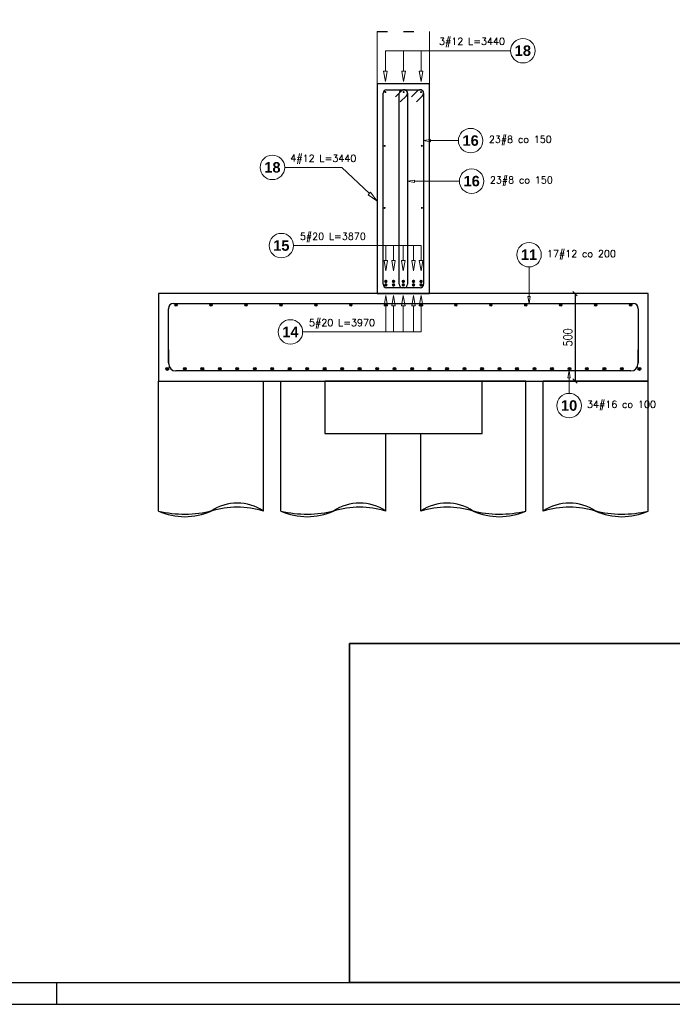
# Model space of a CAD drawing. Header units: millimetres. Extents: x -62590 to 46238, y 147773 to 522018.
# Tile 24 of 93: x 24526 to 28259, y 219643 to 225274. Entities that reach past the tile are written whole.
import ezdxf

# ---------------------------------------------------------------- set-up
doc = ezdxf.new("R2010")
doc.units = ezdxf.units.MM
doc.linetypes.add('ACAD_ISO03W100', pattern=[30, 12, -18])
for name, color, linetype in [('!PB_Ramka', 7, 'Continuous'), ('AutoCAD_Structural_Detailing_deskowanie', 2, 'Continuous'), ('AutoCAD_Structural_Detailing_kształt pręta', 7, 'Continuous'), ('AutoCAD_Structural_Detailing_opis kształtu pręta', 7, 'Continuous'), ('AutoCAD_Structural_Detailing_opis rozkładu', 7, 'Continuous'), ('AutoCAD_Structural_Detailing_pręty punktowe', 7, 'Continuous'), ('e-cad_cienkie', 1, 'Continuous'), ('e-cad_kontur', 2, 'Continuous'), ('e-cad_opisy', 7, 'Continuous'), ('e-cad_prety_przekroj', 4, 'Continuous'), ('e-cad_wymiary', 1, 'Continuous')]:
    doc.layers.add(name, color=color, linetype=linetype)
doc.layers.add('KONSTRUKCJA', color=3, linetype='Continuous', lineweight=0)
doc.styles.add('e-cad_1', font='simplex.shx', dxfattribs={"width": 0.8})
doc.styles.add('style1', font='simplex.shx')
doc.styles.add('style3', font='arialbd.ttf')
doc.dimstyles.new('e-cad_1_25_[mm]', dxfattribs={"dimscale": 25, "dimtxt": 2, "dimasz": 1, "dimexe": 1.25, "dimexo": 0.625, "dimtad": 1, "dimdec": 0, "dimrnd": 1, "dimzin": 1, "dimtxsty": 'e-cad_1', "dimblk": 'OBLIQUE', "dimcen": 2.5, "dimclrd": 8, "dimclre": 8, "dimclrt": 1, "dimadec": 0, "dimazin": 0, "dimtfac": 1, "dimtix": 1, "dimtmove": 1, "dimatfit": 3, "dimfxl": 1.25, "dimfxlon": 1, "dimtfill": 1, "dimarcsym": 0})

# ---------------------------------------------------------------- blocks, each defined once
blk = doc.blocks.new('_Oblique')
at = {"color": 0, "linetype": 'ByBlock', "lineweight": -2}
blk.add_line((-0.5, -0.5), (0.5, 0.5), dxfattribs=at)
blk = doc.blocks.new('*D588')
at = {"layer": 'Defpoints', "color": 0, "ltscale": 40}
for p in [(28120.6, 223706.9), (27702.6, 223206.9), (28120.6, 223206.9)]:
    blk.add_point(p, dxfattribs=at)
at = {"layer": 'e-cad_wymiary', "color": 8, "linetype": 'ByBlock', "lineweight": -2, "ltscale": 10}
for p, q in [((27733.8, 223706.9), (27671.3, 223706.9)), ((27702.6, 223706.9), (27702.6, 223206.9)), ((27733.8, 223206.9), (27671.3, 223206.9))]:
    blk.add_line(p, q, dxfattribs=at)
at = {"layer": 'e-cad_wymiary', "color": 8, "lineweight": -2, "ltscale": 40, "xscale": 25, "yscale": 25, "zscale": 25}
for p, rotation in [((27702.6, 223706.9), 90), ((27702.6, 223206.9), 270)]:
    blk.add_blockref('_Oblique', p, dxfattribs=dict(at, rotation=rotation))
at = {"layer": 'e-cad_wymiary', "color": 1, "ltscale": 40, "insert": (27662, 223456.9), "char_height": 50, "attachment_point": 5, "rotation": 90, "style": 'e-cad_1', "bg_fill": 3, "box_fill_scale": 1.1, "bg_fill_color": 257, "bg_fill_transparency": 0}
blk.add_mtext('500', dxfattribs=at)
blk = doc.blocks.new('*U590')
at = {"layer": 'e-cad_opisy', "color": 8, "ltscale": 0.4}
for points in [[(0, 0), (1300, 0), (1300, 420), (25, 420), (25, 297), (0, 297), (0, 0)], [(940, 0), (940, 5)]]:
    blk.add_lwpolyline(points, dxfattribs=at)
at = {"layer": 'e-cad_opisy', "color": 3, "ltscale": 0.4}
blk.add_lwpolyline([(30, 5), (1295, 5), (1295, 415), (30, 415), (30, 5)], dxfattribs=at)

msp = doc.modelspace()

# ---------------------------------------------------------------- hatches: boundary and pattern name
at = {"layer": 'AutoCAD_Structural_Detailing_pręty punktowe'}
h = msp.add_hatch(color=1, dxfattribs=at)
edge = h.paths.add_edge_path(flags=0)
edge.add_arc((26617.9, 224859.6), 6, 0, 360, ccw=False)
h = msp.add_hatch(color=1, dxfattribs=at)
edge = h.paths.add_edge_path(flags=0)
edge.add_arc((26722.2, 224859.6), 6, 0, 360, ccw=False)
h = msp.add_hatch(color=1, dxfattribs=at)
edge = h.paths.add_edge_path(flags=0)
edge.add_arc((26821.8, 224859.6), 6, 0, 360, ccw=False)
h = msp.add_hatch(color=1, dxfattribs=at)
edge = h.paths.add_edge_path(flags=0)
edge.add_arc((26614.1, 224552.2), 6, 0, 360, ccw=False)
h = msp.add_hatch(color=1, dxfattribs=at)
edge = h.paths.add_edge_path(flags=0)
edge.add_arc((26826.5, 224552.2), 6, 0, 360, ccw=False)
h = msp.add_hatch(color=1, dxfattribs=at)
edge = h.paths.add_edge_path(flags=0)
edge.add_arc((26613.6, 224197.2), 6, 0, 360, ccw=False)
h = msp.add_hatch(color=1, dxfattribs=at)
edge = h.paths.add_edge_path(flags=0)
edge.add_arc((26826.5, 224197.2), 6, 0, 360, ccw=False)
h = msp.add_hatch(color=1, dxfattribs=at)
edge = h.paths.add_edge_path(flags=0)
edge.add_arc((26620.5, 223776.9), 10, 0, 360, ccw=False)
h = msp.add_hatch(color=1, dxfattribs=at)
edge = h.paths.add_edge_path(flags=0)
edge.add_arc((26664.5, 223776.9), 10, 0, 360, ccw=False)
h = msp.add_hatch(color=1, dxfattribs=at)
edge = h.paths.add_edge_path(flags=0)
edge.add_arc((26720.3, 223776.9), 10, 0, 360, ccw=False)
h = msp.add_hatch(color=1, dxfattribs=at)
edge = h.paths.add_edge_path(flags=0)
edge.add_arc((26778.6, 223776.9), 10, 0, 360, ccw=False)
h = msp.add_hatch(color=1, dxfattribs=at)
edge = h.paths.add_edge_path(flags=0)
edge.add_arc((26821.9, 223776.9), 10, 0, 360, ccw=False)
h = msp.add_hatch(color=1, dxfattribs=at)
edge = h.paths.add_edge_path(flags=0)
edge.add_arc((26620.5, 223756.9), 10, 0, 360, ccw=False)
h = msp.add_hatch(color=1, dxfattribs=at)
edge = h.paths.add_edge_path(flags=0)
edge.add_arc((26664.5, 223756.9), 10, 0, 360, ccw=False)
h = msp.add_hatch(color=1, dxfattribs=at)
edge = h.paths.add_edge_path(flags=0)
edge.add_arc((26720.3, 223756.9), 10, 0, 360, ccw=False)
h = msp.add_hatch(color=1, dxfattribs=at)
edge = h.paths.add_edge_path(flags=0)
edge.add_arc((26778.6, 223756.9), 10, 0, 360, ccw=False)
h = msp.add_hatch(color=1, dxfattribs=at)
edge = h.paths.add_edge_path(flags=0)
edge.add_arc((26821.9, 223756.9), 10, 0, 360, ccw=False)
at = {"layer": 'e-cad_prety_przekroj', "linetype": 'ByBlock', "ltscale": 40}
h = msp.add_hatch(color=256, dxfattribs=at)
edge = h.paths.add_edge_path()
edge.add_arc((25420.6, 223642.2), 6, 0, 360)
h = msp.add_hatch(color=256, dxfattribs=at)
edge = h.paths.add_edge_path()
edge.add_arc((25620.6, 223642.2), 6, 0, 360)
h = msp.add_hatch(color=256, dxfattribs=at)
edge = h.paths.add_edge_path()
edge.add_arc((25820.6, 223642.2), 6, 0, 360)
h = msp.add_hatch(color=256, dxfattribs=at)
edge = h.paths.add_edge_path()
edge.add_arc((26020.6, 223642.2), 6, 0, 360)
h = msp.add_hatch(color=256, dxfattribs=at)
edge = h.paths.add_edge_path()
edge.add_arc((26220.6, 223642.2), 6, 0, 360)
h = msp.add_hatch(color=256, dxfattribs=at)
edge = h.paths.add_edge_path()
edge.add_arc((26420.6, 223642.2), 6, 0, 360)
h = msp.add_hatch(color=256, dxfattribs=at)
edge = h.paths.add_edge_path()
edge.add_arc((26620.6, 223642.2), 6, 0, 360)
h = msp.add_hatch(color=256, dxfattribs=at)
edge = h.paths.add_edge_path()
edge.add_arc((26820.6, 223642.2), 6, 0, 360)
h = msp.add_hatch(color=256, dxfattribs=at)
edge = h.paths.add_edge_path()
edge.add_arc((27020.6, 223642.2), 6, 0, 360)
h = msp.add_hatch(color=256, dxfattribs=at)
edge = h.paths.add_edge_path()
edge.add_arc((27220.6, 223642.2), 6, 0, 360)
h = msp.add_hatch(color=256, dxfattribs=at)
edge = h.paths.add_edge_path()
edge.add_arc((27420.6, 223642.2), 6, 0, 360)
h = msp.add_hatch(color=256, dxfattribs=at)
edge = h.paths.add_edge_path()
edge.add_arc((25370.6, 223276.1), 8, 0, 360)
h = msp.add_hatch(color=256, dxfattribs=at)
edge = h.paths.add_edge_path()
edge.add_arc((25470.6, 223276.1), 8, 0, 360)
h = msp.add_hatch(color=256, dxfattribs=at)
edge = h.paths.add_edge_path()
edge.add_arc((25570.6, 223276.1), 8, 0, 360)
h = msp.add_hatch(color=256, dxfattribs=at)
edge = h.paths.add_edge_path()
edge.add_arc((25670.6, 223276.1), 8, 0, 360)
h = msp.add_hatch(color=256, dxfattribs=at)
edge = h.paths.add_edge_path()
edge.add_arc((25770.6, 223276.1), 8, 0, 360)
h = msp.add_hatch(color=256, dxfattribs=at)
edge = h.paths.add_edge_path()
edge.add_arc((25870.6, 223276.1), 8, 0, 360)
h = msp.add_hatch(color=256, dxfattribs=at)
edge = h.paths.add_edge_path()
edge.add_arc((25970.6, 223276.1), 8, 0, 360)
h = msp.add_hatch(color=256, dxfattribs=at)
edge = h.paths.add_edge_path()
edge.add_arc((26070.6, 223276.1), 8, 0, 360)
h = msp.add_hatch(color=256, dxfattribs=at)
edge = h.paths.add_edge_path()
edge.add_arc((26170.6, 223276.1), 8, 0, 360)
h = msp.add_hatch(color=256, dxfattribs=at)
edge = h.paths.add_edge_path()
edge.add_arc((26270.6, 223276.1), 8, 0, 360)
h = msp.add_hatch(color=256, dxfattribs=at)
edge = h.paths.add_edge_path()
edge.add_arc((26370.6, 223276.1), 8, 0, 360)
h = msp.add_hatch(color=256, dxfattribs=at)
edge = h.paths.add_edge_path()
edge.add_arc((26470.6, 223276.1), 8, 0, 360)
h = msp.add_hatch(color=256, dxfattribs=at)
edge = h.paths.add_edge_path()
edge.add_arc((26570.6, 223276.1), 8, 0, 360)
h = msp.add_hatch(color=256, dxfattribs=at)
edge = h.paths.add_edge_path()
edge.add_arc((26670.6, 223276.1), 8, 0, 360)
h = msp.add_hatch(color=256, dxfattribs=at)
edge = h.paths.add_edge_path()
edge.add_arc((26770.6, 223276.1), 8, 0, 360)
h = msp.add_hatch(color=256, dxfattribs=at)
edge = h.paths.add_edge_path()
edge.add_arc((26870.6, 223276.1), 8, 0, 360)
h = msp.add_hatch(color=256, dxfattribs=at)
edge = h.paths.add_edge_path()
edge.add_arc((26970.6, 223276.1), 8, 0, 360)
h = msp.add_hatch(color=256, dxfattribs=at)
edge = h.paths.add_edge_path()
edge.add_arc((27070.6, 223276.1), 8, 0, 360)
h = msp.add_hatch(color=256, dxfattribs=at)
edge = h.paths.add_edge_path()
edge.add_arc((27170.6, 223276.1), 8, 0, 360)
h = msp.add_hatch(color=256, dxfattribs=at)
edge = h.paths.add_edge_path()
edge.add_arc((27270.6, 223276.1), 8, 0, 360)
h = msp.add_hatch(color=256, dxfattribs=at)
edge = h.paths.add_edge_path()
edge.add_arc((27370.6, 223276.1), 8, 0, 360)
h = msp.add_hatch(color=256, dxfattribs=at)
edge = h.paths.add_edge_path()
edge.add_arc((27470.6, 223276.1), 8, 0, 360)
h = msp.add_hatch(color=256, dxfattribs=at)
edge = h.paths.add_edge_path()
edge.add_arc((27570.6, 223276.1), 8, 0, 360)

# ---------------------------------------------------------------- linework, layer by layer
at = {"layer": 'AutoCAD_Structural_Detailing_deskowanie', "color": 8, "linetype": 'ACAD_ISO03W100', "ltscale": 5}
msp.add_line((26570.6, 225207), (26870.6, 225206.9), dxfattribs=at)
at = {"layer": 'AutoCAD_Structural_Detailing_deskowanie'}
for points in [[(26570.6, 224906.9), (26570.6, 223706.9), (26870.6, 223706.9), (26870.6, 224906.9)], [(25320.6, 223206.9), (28120.6, 223206.9), (28120.6, 223706.9), (25320.6, 223706.9)]]:
    msp.add_lwpolyline(points, close=True, dxfattribs=at)
at = {"layer": 'AutoCAD_Structural_Detailing_deskowanie', "color": 1}
msp.add_lwpolyline([(26270.6, 222906.9), (27170.6, 222906.9), (27170.6, 223206.9), (26270.6, 223206.9)], close=True, dxfattribs=at)
at = {"layer": 'AutoCAD_Structural_Detailing_kształt pręta', "color": 3}
for p, q in [((26604.6, 223760.9), (26604.6, 224852.9)), ((26624.6, 224872.9), (26724.6, 224872.9)), ((26675.1, 224831.7), (26710.4, 224867)), ((26696.6, 223760.9), (26696.6, 224852.9)), ((26716.6, 224872.9), (26816.6, 224872.9)), ((26744.6, 224852.9), (26744.6, 223760.9)), ((26767.1, 224831.7), (26802.4, 224867)), ((26836.6, 224852.9), (26836.6, 223760.9)), ((26738.7, 224838.8), (26703.3, 224803.4)), ((26830.7, 224838.8), (26795.3, 224803.4)), ((26724.6, 223740.9), (26624.6, 223740.9)), ((26816.6, 223740.9), (26716.6, 223740.9)), ((25376.6, 223310.9), (25376.6, 223620.9)), ((25406.6, 223650.9), (28034.6, 223650.9)), ((28064.6, 223620.9), (28064.6, 223310.9)), ((25378.6, 223304.9), (25378.6, 223384.9)), ((28062.6, 223384.9), (28062.6, 223304.9)), ((28022.6, 223264.9), (25418.6, 223264.9))]:
    msp.add_line(p, q, dxfattribs=at)
for centre, radius, start, end in [((26624.6, 224852.9), 20, 90, 180), ((26716.6, 224852.9), 20, 90, 180), ((26724.6, 224852.9), 20, 0, 135), ((26724.6, 224852.9), 20, 315, 90), ((26816.6, 224852.9), 20, 0, 135), ((26816.6, 224852.9), 20, 315, 90), ((26624.6, 223760.9), 20, 180, 270), ((26716.6, 223760.9), 20, 180, 270), ((26724.6, 223760.9), 20, 270, 0), ((26816.6, 223760.9), 20, 270, 0), ((25406.6, 223620.9), 30, 90, 180), ((28034.6, 223620.9), 30, 0, 90), ((25418.6, 223304.9), 40, 180, 270), ((28022.6, 223304.9), 40, 270, 0)]:
    msp.add_arc(centre, radius, start, end, dxfattribs=at)
at = {"layer": 'AutoCAD_Structural_Detailing_opis kształtu pręta', "color": 8, "lineweight": 0}
for p, q in [((26836.6, 224582.1), (26876.6, 224588.8)), ((26876.6, 224575.5), (26836.6, 224582.1)), ((26876.6, 224575.5), (26876.6, 224588.8)), ((27035.4, 224582.1), (26876.6, 224582.1)), ((26744.6, 224350.2), (26784.6, 224356.8)), ((26784.6, 224343.5), (26744.6, 224350.2)), ((26784.6, 224343.5), (26784.6, 224356.8)), ((27041.3, 224350.2), (26784.6, 224350.2)), ((27439.6, 223859.7), (27439.6, 223690.9)), ((27439.6, 223650.9), (27432.9, 223690.9)), ((27446.2, 223690.9), (27432.9, 223690.9)), ((27446.2, 223690.9), (27439.6, 223650.9)), ((27662, 223224.9), (27668.7, 223264.9)), ((27662, 223224.9), (27675.4, 223224.9)), ((27668.7, 223264.9), (27675.4, 223224.9)), ((27668.7, 223136.7), (27668.7, 223224.9))]:
    msp.add_line(p, q, dxfattribs=at)
for centre in [(27105.4, 224582.1), (27111.3, 224350.2), (27439.6, 223929.7), (27668.7, 223066.7)]:
    msp.add_circle(centre, 70, dxfattribs=at)
at = {"layer": 'AutoCAD_Structural_Detailing_opis rozkładu', "color": 8, "lineweight": 0}
for p, q in [((26617.9, 225096.2), (26617.9, 224979.6)), ((26617.9, 225096.2), (26821.8, 225096.2)), ((26722.2, 225096.2), (26722.2, 224979.6)), ((26821.8, 225096.2), (26821.8, 224979.6)), ((26821.8, 225096.2), (27334.3, 225096.2)), ((26617.9, 224919.6), (26607.9, 224979.6)), ((26627.9, 224979.6), (26607.9, 224979.6)), ((26627.9, 224979.6), (26617.9, 224919.6)), ((26722.2, 224919.6), (26712.2, 224979.6)), ((26732.2, 224979.6), (26712.2, 224979.6)), ((26732.2, 224979.6), (26722.2, 224919.6)), ((26821.8, 224919.6), (26811.8, 224979.6)), ((26831.8, 224979.6), (26811.8, 224979.6)), ((26831.8, 224979.6), (26821.8, 224919.6)), ((26368.3, 224428), (26041.8, 224428.6)), ((26368.3, 224428), (26526.2, 224279.4)), ((26368.3, 224428), (26368.3, 224428)), ((26533, 224286.7), (26519.3, 224272.2)), ((26569.9, 224238.3), (26519.3, 224272.2)), ((26533, 224286.7), (26569.9, 224238.3)), ((26620.5, 223981.7), (26092.7, 223981.7)), ((26620.5, 223981.7), (26620.5, 223896.9)), ((26620.5, 223981.7), (26821.9, 223981.7)), ((26664.5, 223981.7), (26664.5, 223896.9)), ((26720.3, 223981.7), (26720.3, 223896.9)), ((26778.6, 223981.7), (26778.6, 223896.9)), ((26821.9, 223981.7), (26821.9, 223896.9)), ((26620.5, 223836.9), (26610.5, 223896.9)), ((26630.5, 223896.9), (26610.5, 223896.9)), ((26630.5, 223896.9), (26620.5, 223836.9)), ((26664.5, 223836.9), (26654.5, 223896.9)), ((26674.5, 223896.9), (26654.5, 223896.9)), ((26674.5, 223896.9), (26664.5, 223836.9)), ((26720.3, 223836.9), (26710.3, 223896.9)), ((26730.3, 223896.9), (26710.3, 223896.9)), ((26730.3, 223896.9), (26720.3, 223836.9)), ((26778.6, 223836.9), (26768.6, 223896.9)), ((26788.6, 223896.9), (26768.6, 223896.9)), ((26788.6, 223896.9), (26778.6, 223836.9)), ((26821.9, 223836.9), (26811.9, 223896.9)), ((26831.9, 223896.9), (26811.9, 223896.9)), ((26831.9, 223896.9), (26821.9, 223836.9)), ((26610.5, 223636.9), (26620.5, 223696.9)), ((26620.5, 223696.9), (26630.5, 223636.9)), ((26654.5, 223636.9), (26664.5, 223696.9)), ((26664.5, 223696.9), (26674.5, 223636.9)), ((26710.3, 223636.9), (26720.3, 223696.9)), ((26720.3, 223696.9), (26730.3, 223636.9)), ((26768.6, 223636.9), (26778.6, 223696.9)), ((26778.6, 223696.9), (26788.6, 223636.9)), ((26811.9, 223636.9), (26821.9, 223696.9)), ((26821.9, 223696.9), (26831.9, 223636.9)), ((26610.5, 223636.9), (26630.5, 223636.9)), ((26620.5, 223488), (26620.5, 223636.9)), ((26654.5, 223636.9), (26674.5, 223636.9)), ((26664.5, 223488), (26664.5, 223636.9)), ((26710.3, 223636.9), (26730.3, 223636.9)), ((26720.3, 223488), (26720.3, 223636.9)), ((26768.6, 223636.9), (26788.6, 223636.9)), ((26778.6, 223488), (26778.6, 223636.9)), ((26811.9, 223636.9), (26831.9, 223636.9)), ((26821.9, 223488), (26821.9, 223636.9)), ((26620.5, 223488), (26144.6, 223488)), ((26620.5, 223488), (26821.9, 223488))]:
    msp.add_line(p, q, dxfattribs=at)
for centre in [(27404.3, 225096.2), (25971.8, 224428.8), (26022.7, 223981.7), (26074.6, 223488)]:
    msp.add_circle(centre, 70, dxfattribs=at)
at = {"layer": 'e-cad_cienkie', "color": 253, "linetype": 'ByBlock', "ltscale": 10}
for p, q in [((25320.6, 222463.3), (25320.6, 223206.9)), ((25320.6, 223206.9), (25920.6, 223206.9)), ((25920.6, 222463.3), (25920.6, 223206.9)), ((26020.6, 222463.3), (26020.6, 223206.9)), ((26020.6, 223206.9), (26270.6, 223206.9)), ((27420.6, 223206.9), (27170.6, 223206.9)), ((27420.6, 222463.3), (27420.6, 223206.9)), ((27520.6, 222463.3), (27520.6, 223206.9)), ((28120.6, 223206.9), (27520.6, 223206.9)), ((28120.6, 222463.3), (28120.6, 223206.9)), ((26620.6, 222463.3), (26620.6, 222906.9)), ((26820.6, 222463.3), (26820.6, 222906.9))]:
    msp.add_line(p, q, dxfattribs=at)
for centre, radius, start, end in [((25770.6, 222239.5), 269.4, 56.1714, 123.8286), ((25770.6, 221979.5), 506.5, 72.7733, 107.2267), ((26470.6, 222239.5), 269.4, 56.1714, 123.8286), ((26470.6, 221979.5), 506.5, 72.7733, 107.2267), ((26970.6, 222239.5), 269.4, 56.1714, 123.8286), ((26970.6, 221979.5), 506.5, 72.7733, 107.2267), ((27670.6, 222239.5), 269.4, 56.1714, 123.8286), ((27670.6, 221979.5), 506.5, 72.7733, 107.2267), ((25468.1, 223085.3), 639.2, 256.6505, 284.2966), ((25470.6, 222800.1), 368.7, 245.9942, 294.0058), ((26168.1, 223085.3), 639.2, 256.6505, 284.2966), ((26170.6, 222800.1), 368.7, 245.9942, 294.0058), ((27273, 223085.3), 639.2, 255.7034, 283.3495), ((27270.6, 222800.1), 368.7, 245.9942, 294.0058), ((27973, 223085.3), 639.2, 255.7034, 283.3495), ((27970.6, 222800.1), 368.7, 245.9942, 294.0058)]:
    msp.add_arc(centre, radius, start, end, dxfattribs=at)
at = {"layer": 'e-cad_kontur', "color": 3, "linetype": 'Continuous', "lineweight": 35}
for p, q in [((26413, 221705.5), (33613, 221705.5)), ((26413, 219767.6), (26413, 221705.5)), ((26723.2, 221705.5), (33505.9, 221705.5)), ((26413, 219767.6), (33613, 219767.6))]:
    msp.add_line(p, q, dxfattribs=at)
at = {"layer": 'e-cad_prety_przekroj', "linetype": 'ByBlock', "ltscale": 40}
for centre, radius in [((25420.6, 223642.2), 6), ((25620.6, 223642.2), 6), ((25820.6, 223642.2), 6), ((26020.6, 223642.2), 6), ((26220.6, 223642.2), 6), ((26420.6, 223642.2), 6), ((26620.6, 223642.2), 6), ((26820.6, 223642.2), 6), ((27020.6, 223642.2), 6), ((27220.6, 223642.2), 6), ((27420.6, 223642.2), 6), ((25370.6, 223276.1), 8), ((25470.6, 223276.1), 8), ((25570.6, 223276.1), 8), ((25670.6, 223276.1), 8), ((25770.6, 223276.1), 8), ((25870.6, 223276.1), 8), ((25970.6, 223276.1), 8), ((26070.6, 223276.1), 8), ((26170.6, 223276.1), 8), ((26270.6, 223276.1), 8), ((26370.6, 223276.1), 8), ((26470.6, 223276.1), 8), ((26570.6, 223276.1), 8), ((26670.6, 223276.1), 8), ((26770.6, 223276.1), 8), ((26870.6, 223276.1), 8), ((26970.6, 223276.1), 8), ((27070.6, 223276.1), 8), ((27170.6, 223276.1), 8), ((27270.6, 223276.1), 8), ((27370.6, 223276.1), 8), ((27470.6, 223276.1), 8), ((27570.6, 223276.1), 8)]:
    msp.add_circle(centre, radius, dxfattribs=at)
at = {"layer": 'KONSTRUKCJA', "color": 2, "linetype": 'Continuous', "lineweight": 0}
msp.add_lwpolyline([(26570.6, 225207), (26570.6, 224907), (26870.6, 224906.9), (26870.6, 225206.9)], dxfattribs=at)

# ---------------------------------------------------------------- texts
at = {"layer": 'AutoCAD_Structural_Detailing_opis kształtu pręta', "color": 1, "char_height": 60, "attachment_point": 5, "style": 'style3'}
for s, insert in [('16', (27105.4, 224582.1)), ('16', (27111.3, 224350.2)), ('11', (27439.6, 223929.7)), ('10', (27668.7, 223066.7))]:
    msp.add_mtext(s, dxfattribs=dict(at, insert=insert))
at = {"layer": 'AutoCAD_Structural_Detailing_opis kształtu pręta', "color": 2, "char_height": 40, "attachment_point": 5, "style": 'style1'}
for s, insert in [('23#8 co 150 ', (27389.7, 224582.1)), ('23#8 co 150 ', (27395.5, 224350.2)), ('17#12 co 200 ', (27739.1, 223929.7)), ('34#16 co 100 ', (27968.2, 223066.7))]:
    msp.add_mtext(s, dxfattribs=dict(at, insert=insert))
at = {"layer": 'AutoCAD_Structural_Detailing_opis rozkładu', "color": 2, "char_height": 40, "attachment_point": 5, "style": 'style1'}
for s, insert in [('3#12 L=3440', (27113.4, 225142.9)), ('5#20 L=3870', (26317.4, 224028.3)), ('5#20 L=3970', (26369.4, 223534.7))]:
    msp.add_mtext(s, dxfattribs=dict(at, insert=insert))
at = {"layer": 'AutoCAD_Structural_Detailing_opis rozkładu', "color": 1, "char_height": 60, "attachment_point": 5, "style": 'style3'}
for s, insert in [('18', (27404.3, 225096.2)), ('15', (26022.7, 223981.7)), ('14', (26074.6, 223488))]:
    msp.add_mtext(s, dxfattribs=dict(at, insert=insert))
at = {"layer": 'AutoCAD_Structural_Detailing_opis rozkładu', "color": 1, "insert": (25971.8, 224428.8), "char_height": 60, "attachment_point": 5, "rotation": 359.8799, "style": 'style3'}
msp.add_mtext('18', dxfattribs=at)
at = {"layer": 'AutoCAD_Structural_Detailing_opis rozkładu', "color": 2, "insert": (26262.9, 224474.8), "char_height": 40, "attachment_point": 5, "rotation": 359.8799, "style": 'style1'}
msp.add_mtext('4#12 L=3440', dxfattribs=at)

# ---------------------------------------------------------------- next in the draw order: dimensions: what is measured, and where the dimension line sits
at = {"layer": 'e-cad_wymiary', "linetype": 'ByBlock', "ltscale": 10}
dim = msp.add_linear_dim(base=(27702.6, 223206.9), p1=(28120.6, 223706.9), p2=(28120.6, 223206.9), angle=90, dimstyle='e-cad_1_25_[mm]', dxfattribs=at)
dim.commit()
dim.dimension.update_dxf_attribs({"geometry": '*D588', "text_midpoint": (27662, 223456.9)})

# ---------------------------------------------------------------- next in the draw order: hatches: boundary and pattern name
at = {"layer": 'e-cad_prety_przekroj', "linetype": 'ByBlock', "ltscale": 40}
h = msp.add_hatch(color=256, dxfattribs=at)
edge = h.paths.add_edge_path()
edge.add_arc((27620.6, 223642.2), 6, 0, 360)
h = msp.add_hatch(color=256, dxfattribs=at)
edge = h.paths.add_edge_path()
edge.add_arc((27820.6, 223642.2), 6, 0, 360)
h = msp.add_hatch(color=256, dxfattribs=at)
edge = h.paths.add_edge_path()
edge.add_arc((28020.6, 223642.2), 6, 0, 360)
h = msp.add_hatch(color=256, dxfattribs=at)
edge = h.paths.add_edge_path()
edge.add_arc((27670.6, 223276.1), 8, 0, 360)
h = msp.add_hatch(color=256, dxfattribs=at)
edge = h.paths.add_edge_path()
edge.add_arc((27770.6, 223276.1), 8, 0, 360)
h = msp.add_hatch(color=256, dxfattribs=at)
edge = h.paths.add_edge_path()
edge.add_arc((27870.6, 223276.1), 8, 0, 360)
h = msp.add_hatch(color=256, dxfattribs=at)
edge = h.paths.add_edge_path()
edge.add_arc((27970.6, 223276.1), 8, 0, 360)
h = msp.add_hatch(color=256, dxfattribs=at)
edge = h.paths.add_edge_path()
edge.add_arc((28070.6, 223276.1), 8, 0, 360)

# ---------------------------------------------------------------- next in the draw order: linework, layer by layer
for centre, radius in [((27620.6, 223642.2), 6), ((27820.6, 223642.2), 6), ((28020.6, 223642.2), 6), ((27670.6, 223276.1), 8), ((27770.6, 223276.1), 8), ((27870.6, 223276.1), 8), ((27970.6, 223276.1), 8), ((28070.6, 223276.1), 8)]:
    msp.add_circle(centre, radius, dxfattribs=at)

# ---------------------------------------------------------------- next in the draw order: block references
at = {"layer": '!PB_Ramka', "xscale": 25, "yscale": 25, "zscale": 25}
msp.add_blockref('*U590', (1238, 219642.6), dxfattribs=at)

doc.saveas('drawing.dxf')
